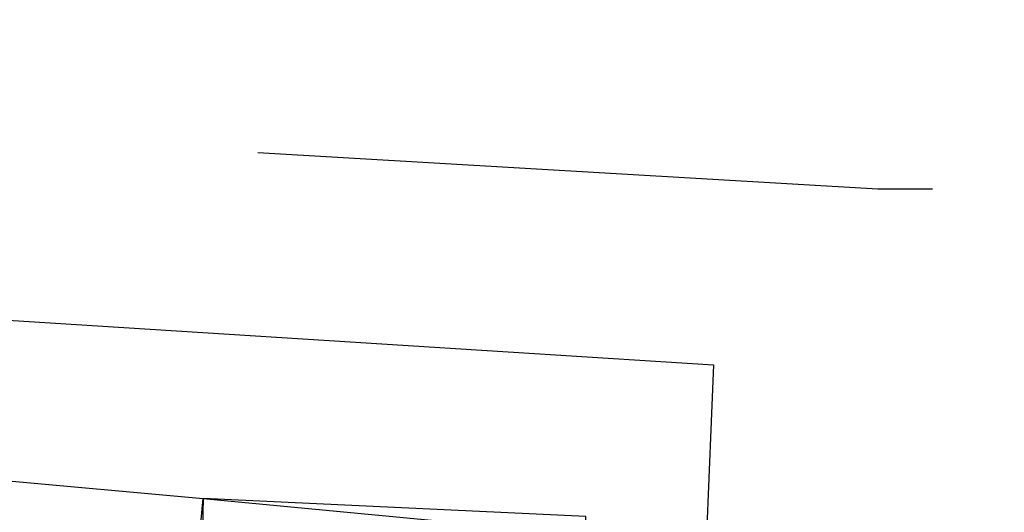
# Model space of a CAD drawing. Header units: feet. Extents: x -79 to 198, y -22 to 181.
# Tile 124 of 256: x 59.813 to 60.533, y 16.621 to 16.982. Entities that reach past the tile are written whole.
import ezdxf

# ---------------------------------------------------------------- set-up
doc = ezdxf.new("R2010")
doc.units = ezdxf.units.FT
doc.layers.add('A-AREA-UNIDAD', color=30, linetype='CONTINUOUS')
doc.layers.add('A-LINEA', color=7, linetype='CONTINUOUS')

msp = doc.modelspace()

# ---------------------------------------------------------------- linework, layer by layer
at = {"layer": 'A-AREA-UNIDAD'}
msp.add_lwpolyline([(65.52, 41.7244), (62.048, 27.1644), (62.112, 25.8844), (61.792, 24.6756), (61.792, 23.9289), (61.248, 23.7689), (59.648, 17.0489), (59.76, 16.7644), (60.32, 16.7289), (59.968, 8.32), (67.168, 8.1956), (73.52, 8.6044), (80.832, 9.6), (80.88, 9.8489), (83.44, 9.76), (88.512, 10.9689), (92.4, 12.16), (92.448, 12.48), (96.72, 13.92), (100.8, 15.5556), (101.952, 15.68), (108.672, 18.9689), (114.32, 22.2756)], dxfattribs=at)
at = {"layer": 'A-LINEA'}
msp.add_line((56.2533, 16.9644), (59.9467, 16.6311), dxfattribs=at)
msp.add_line((56.2533, 16.9644), (59.9467, 16.6311), dxfattribs=at)
for points in [[(59.9867, 16.8844), (60.44, 16.8578), (60.48, 16.8578)], [(59.9867, 16.8844), (60.44, 16.8578), (60.48, 16.8578)], [(59.9467, 16.6311), (60.2267, 16.6044), (60.1733, 16.0311), (59.8933, 16.0578), (59.9467, 16.6311)], [(59.9467, 16.6311), (60.2267, 16.6044), (60.1733, 16.0311), (59.8933, 16.0578), (59.9467, 16.6311)], [(60.2267, 16.6178), (59.9467, 16.6311), (59.9333, 16.0444), (60.2267, 16.0444), (60.2267, 16.6178)], [(60.2267, 16.6178), (59.9467, 16.6311), (59.9333, 16.0444), (60.2267, 16.0444), (60.2267, 16.6178)]]:
    msp.add_lwpolyline(points, dxfattribs=at)

doc.saveas('drawing.dxf')
